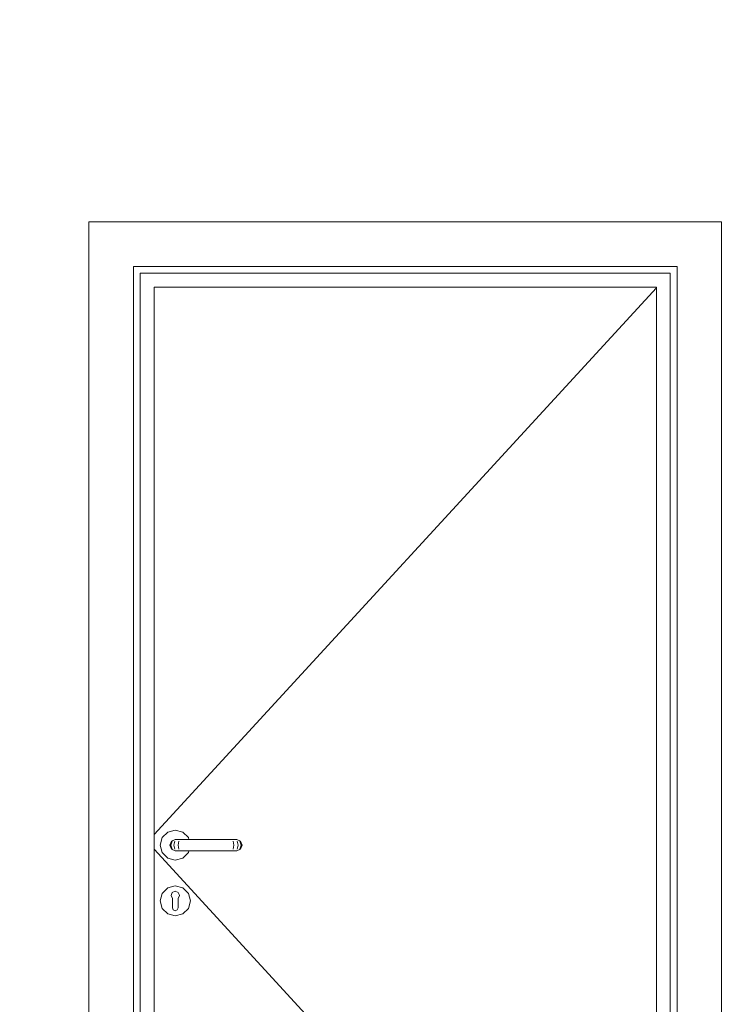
# Model space of a CAD drawing. Header units: millimetres. Extents: x 58537 to 97688, y -8921 to 14216.
# Tile 22 of 145: x 67134 to 68413, y 715 to 2479. Entities that reach past the tile are written whole.
import ezdxf

# ---------------------------------------------------------------- set-up
doc = ezdxf.new("R2010")
doc.units = ezdxf.units.MM
doc.header["$MEASUREMENT"] = 0
doc.linetypes.add('Wipeout_Contour', pattern=[1000, 0, -1000])
for name, color, linetype in [('Nowe_A-Wymiary-Zewnętrzne', 7, 'Continuous'), ('Nowe_A-Ściany-Działowe', 7, 'Continuous'), ('Nowe_Drzwi Archicad', 7, 'Continuous')]:
    doc.layers.add(name, color=color, linetype=linetype)
doc.layers.add('Nowe_A-Wymiary-Zewnętrzne_Nr_pióra__45', color=7, linetype='Continuous', lineweight=15, true_color=0x40a5ff)
doc.layers.add('Nowe_A-Wymiary-Zewnętrzne_Nr_pióra__85', color=7, linetype='Continuous', lineweight=13, true_color=0x80c2ff)
doc.layers.add('Nowe_A-Wymiary-Zewnętrzne_Nr_pióra__46', color=5, linetype='Continuous', lineweight=15)
doc.layers.add('Nowe_Drzwi Archicad_Nr_pióra__3', color=7, linetype='Continuous', lineweight=13)
doc.styles.add('STYL_AUTOMATYCZNY_2', font='arial.ttf')
doc.dimstyles.new('STYL_AUTOMATYCZNY__1', dxfattribs={"dimtxt": 125, "dimasz": 47.5, "dimexe": 0.18, "dimexo": 20, "dimgap": 0, "dimtad": 1, "dimdec": 1, "dimlfac": 0.1, "dimzin": 0, "dimdsep": 46, "dimtxsty": 'STYL_AUTOMATYCZNY_2', "dimblk": 'ARROWHEAD_11', "dimblk1": 'ARROWHEAD_11', "dimblk2": 'ARROWHEAD_11', "dimcen": 0.09, "dimclrd": 256, "dimclre": 256, "dimclrt": 5, "dimadec": 1, "dimazin": 0, "dimtfac": 1, "dimtdec": 4, "dimtmove": 0, "dimatfit": 3, "dimfxl": 0, "dimtolj": 1, "dimtzin": 0, "dimarcsym": 0})

# ---------------------------------------------------------------- blocks, each defined once
blk = doc.blocks.new('ElemPrzekroju_95')
at = {"color": 254, "linetype": 'Wipeout_Contour', "lineweight": 0, "ltscale": 678108.142473}
blk.add_wipeout([(65240.1, 2540), (65240.1, 0), (67258.1, 0), (67258.1, 2117), (68392.1, 2117), (68392.1, 0), (69016.1, 0), (69016.1, 2117), (69035.1, 2117), (69035.1, 2540)], dxfattribs=at).dxf.layer = 'Nowe_A-Ściany-Działowe'
blk = doc.blocks.new('ElemPrzekroju_97')
at = {"color": 254, "linetype": 'Wipeout_Contour', "lineweight": 0, "ltscale": 269437.526773}
blk.add_wipeout([(67350.1, 2025), (67338.1, 2037), (67338.1, 0), (67350.1, 0)], dxfattribs=at).dxf.layer = 'Nowe_Drzwi Archicad'
at = {"color": 254, "linetype": 'Wipeout_Contour', "lineweight": 0, "ltscale": 273284.664608}
blk.add_wipeout([(68300.1, 2025), (68300.1, 0), (68312.1, 0), (68312.1, 2037)], dxfattribs=at).dxf.layer = 'Nowe_Drzwi Archicad'
at = {"color": 254, "linetype": 'Wipeout_Contour', "lineweight": 0, "ltscale": 1281001.232659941}
blk.add_wipeout([(67386.1, 1000), (67389.7, 986.5), (67399.6, 976.6), (67413.1, 973), (67426.6, 976.6), (67436.5, 986.5), (67437.4, 990), (67413.1, 990), (67406, 992.9), (67403.1, 1000), (67406, 1007.1), (67413.1, 1010), (67428.1, 1010), (67437.4, 1010), (67436.5, 1013.5), (67426.6, 1023.4), (67413.1, 1027), (67399.6, 1023.4), (67389.7, 1013.5)], dxfattribs=at).dxf.layer = 'Nowe_Drzwi Archicad'
at = {"color": 254, "linetype": 'Wipeout_Contour', "lineweight": 0, "ltscale": 404577.586642}
blk.add_wipeout([(67420.5, 909.7), (67418.1, 904.4), (67418.1, 902.9), (67436.4, 913.4), (67426.5, 923.3), (67419.8, 911.6)], dxfattribs=at).dxf.layer = 'Nowe_Drzwi Archicad'
at = {"layer": 'Nowe_Drzwi Archicad_Nr_pióra__3', "color": 7, "linetype": 'Continuous', "lineweight": 13}
for p, q in [((67413.1, 1027), (67399.6, 1023.4)), ((67426.6, 1023.4), (67413.1, 1027)), ((67389.7, 1013.5), (67386.1, 1000)), ((67386.1, 1000), (67389.7, 986.5)), ((67399.6, 976.6), (67413.1, 973)), ((67413.1, 973), (67426.6, 976.6))]:
    blk.add_line(p, q, dxfattribs=at)
at = {"color": 254, "linetype": 'Wipeout_Contour', "lineweight": 0, "ltscale": 271421.903451}
blk.add_wipeout([(68312.1, 2037), (67338.1, 2037), (67350.1, 2025), (68300.1, 2025)], dxfattribs=at).dxf.layer = 'Nowe_Drzwi Archicad'
at = {"color": 254, "linetype": 'Wipeout_Contour', "lineweight": 0, "ltscale": 269509.655302}
blk.add_wipeout([(67350.1, 0), (67375.1, 0), (67375.1, 2000), (67350.1, 2000)], dxfattribs=at).dxf.layer = 'Nowe_Drzwi Archicad'
at = {"color": 254, "linetype": 'Wipeout_Contour', "lineweight": 0, "ltscale": 273208.851463}
blk.add_wipeout([(68275.1, 2000), (68275.1, 0), (68300.1, 0), (68300.1, 2000)], dxfattribs=at).dxf.layer = 'Nowe_Drzwi Archicad'
at = {"color": 254, "linetype": 'Wipeout_Contour', "lineweight": 0, "ltscale": 269650.843232}
blk.add_wipeout([(67403.1, 1000), (67406, 992.9), (67407.6, 992.9), (67404.8, 1000)], dxfattribs=at).dxf.layer = 'Nowe_Drzwi Archicad'
at = {"color": 254, "linetype": 'Wipeout_Contour', "lineweight": 0, "ltscale": 269736.882642}
blk.add_wipeout([(67418.1, 900), (67440, 900), (67436.4, 913.4), (67418.1, 902.9)], dxfattribs=at).dxf.layer = 'Nowe_Drzwi Archicad'
at = {"color": 254, "linetype": 'Wipeout_Contour', "lineweight": 0, "ltscale": 269256.399344}
blk.add_wipeout([(67258.1, 0), (67338.1, 0), (67338.1, 2037), (67258.1, 2117)], dxfattribs=at).dxf.layer = 'Nowe_Drzwi Archicad'
at = {"color": 254, "linetype": 'Wipeout_Contour', "lineweight": 0, "ltscale": 273471.40835}
blk.add_wipeout([(68392.1, 2117), (68312.1, 2037), (68312.1, 0), (68392.1, 0)], dxfattribs=at).dxf.layer = 'Nowe_Drzwi Archicad'
at = {"color": 254, "linetype": 'Wipeout_Contour', "lineweight": 0, "ltscale": 407128.781789}
blk.add_wipeout([(67350.1, 2025), (67350.1, 2000), (67375.1, 2000), (68275.1, 2000), (68300.1, 2000), (68300.1, 2025)], dxfattribs=at).dxf.layer = 'Nowe_Drzwi Archicad'
at = {"color": 254, "linetype": 'Wipeout_Contour', "lineweight": 0, "ltscale": 269670.966547}
blk.add_wipeout([(67406, 1007.1), (67407.6, 1007.1), (67414.2, 1010), (67413.1, 1010)], dxfattribs=at).dxf.layer = 'Nowe_Drzwi Archicad'
at = {"color": 254, "linetype": 'Wipeout_Contour', "lineweight": 0, "ltscale": 269669.953701}
blk.add_wipeout([(67407.6, 992.9), (67406, 992.9), (67413.1, 990), (67414.2, 990)], dxfattribs=at).dxf.layer = 'Nowe_Drzwi Archicad'
at = {"color": 254, "linetype": 'Wipeout_Contour', "lineweight": 0, "ltscale": 269750.937775}
blk.add_wipeout([(67436.5, 913.5), (67426.6, 923.4), (67426.5, 923.3), (67436.4, 913.4)], dxfattribs=at).dxf.layer = 'Nowe_Drzwi Archicad'
at = {"color": 254, "linetype": 'Wipeout_Contour', "lineweight": 0, "ltscale": 404541.070916}
blk.add_wipeout([(67426.5, 876.7), (67418.1, 891.3), (67418.1, 887.5), (67416.6, 884), (67413.1, 882.5), (67413.1, 873.1)], dxfattribs=at).dxf.layer = 'Nowe_Drzwi Archicad'
at = {"layer": 'Nowe_Drzwi Archicad_Nr_pióra__3', "color": 7, "linetype": 'Continuous', "lineweight": 13}
for p, q in [((67350.1, 0), (67350.1, 2025)), ((67350.1, 2025), (68300.1, 2025)), ((68300.1, 2025), (68300.1, 0)), ((67375.1, 0), (67375.1, 2000)), ((67375.1, 2000), (68275.1, 2000)), ((68275.1, 1998.9), (67375.1, 1019.1)), ((68275.1, 2000), (68275.1, 0))]:
    blk.add_line(p, q, dxfattribs=at)
at = {"color": 254, "linetype": 'Wipeout_Contour', "lineweight": 0, "ltscale": 271427.520697}
blk.add_wipeout([(68392.1, 2117), (67258.1, 2117), (67338.1, 2037), (68312.1, 2037)], dxfattribs=at).dxf.layer = 'Nowe_Drzwi Archicad'
at = {"color": 254, "linetype": 'Wipeout_Contour', "lineweight": 0, "ltscale": 269651.262792}
blk.add_wipeout([(67403.1, 1000), (67404.8, 1000), (67407.6, 1007.1), (67406, 1007.1)], dxfattribs=at).dxf.layer = 'Nowe_Drzwi Archicad'
at = {"color": 254, "linetype": 'Wipeout_Contour', "lineweight": 0, "ltscale": 337122.814729}
blk.add_wipeout([(67418.4, 915.1), (67419.8, 911.6), (67426.5, 923.3), (67413.1, 926.9), (67413.1, 917.4)], dxfattribs=at).dxf.layer = 'Nowe_Drzwi Archicad'
at = {"color": 254, "linetype": 'Wipeout_Contour', "lineweight": 0, "ltscale": 269722.962595}
blk.add_wipeout([(67418.1, 891.3), (67426.5, 876.7), (67436.4, 886.5), (67418.1, 897.1)], dxfattribs=at).dxf.layer = 'Nowe_Drzwi Archicad'
at = {"layer": 'Nowe_Drzwi Archicad_Nr_pióra__3', "color": 7, "linetype": 'Continuous', "lineweight": 13}
for p, q in [((67258.1, 2117), (67258.1, 0)), ((68392.1, 2117), (67258.1, 2117)), ((68392.1, 0), (68392.1, 2117)), ((67338.1, 0), (67338.1, 2037)), ((67338.1, 2037), (68312.1, 2037)), ((68312.1, 2037), (68312.1, 0))]:
    blk.add_line(p, q, dxfattribs=at)
at = {"color": 254, "linetype": 'Wipeout_Contour', "lineweight": 0, "ltscale": 269664.344513}
blk.add_wipeout([(67404.8, 1000), (67407.6, 992.9), (67412.4, 992.9), (67410.3, 1000)], dxfattribs=at).dxf.layer = 'Nowe_Drzwi Archicad'
at = {"color": 254, "linetype": 'Wipeout_Contour', "lineweight": 0, "ltscale": 269704.631151}
blk.add_wipeout([(67426.6, 923.4), (67413.1, 927), (67413.1, 926.9), (67426.5, 923.3)], dxfattribs=at).dxf.layer = 'Nowe_Drzwi Archicad'
at = {"color": 254, "linetype": 'Wipeout_Contour', "lineweight": 0, "ltscale": 269736.467566}
blk.add_wipeout([(67418.1, 897.1), (67436.4, 886.5), (67440, 900), (67418.1, 900)], dxfattribs=at).dxf.layer = 'Nowe_Drzwi Archicad'
at = {"color": 254, "linetype": 'Wipeout_Contour', "lineweight": 0, "ltscale": 269681.617552}
blk.add_wipeout([(67414.2, 1010), (67407.6, 1007.1), (67412.4, 1007.1), (67417.5, 1010)], dxfattribs=at).dxf.layer = 'Nowe_Drzwi Archicad'
at = {"color": 254, "linetype": 'Wipeout_Contour', "lineweight": 0, "ltscale": 269680.604745}
blk.add_wipeout([(67407.6, 992.9), (67414.2, 990), (67417.5, 990), (67412.4, 992.9)], dxfattribs=at).dxf.layer = 'Nowe_Drzwi Archicad'
at = {"color": 254, "linetype": 'Wipeout_Contour', "lineweight": 0, "ltscale": 337070.527304}
blk.add_wipeout([(67407.7, 915.1), (67413.1, 917.4), (67413.1, 926.9), (67399.6, 923.3), (67406.4, 911.6)], dxfattribs=at).dxf.layer = 'Nowe_Drzwi Archicad'
at = {"color": 254, "linetype": 'Wipeout_Contour', "lineweight": 0, "ltscale": 269777.254225}
blk.add_wipeout([(67440.1, 900), (67436.5, 913.5), (67436.4, 913.4), (67440, 900)], dxfattribs=at).dxf.layer = 'Nowe_Drzwi Archicad'
at = {"color": 254, "linetype": 'Wipeout_Contour', "lineweight": 0, "ltscale": 404485.11736}
blk.add_wipeout([(67413.1, 873.1), (67413.1, 882.5), (67409.5, 884), (67408.1, 887.5), (67408.1, 891.3), (67399.6, 876.7)], dxfattribs=at).dxf.layer = 'Nowe_Drzwi Archicad'
at = {"layer": 'Nowe_Drzwi Archicad_Nr_pióra__3', "color": 7, "linetype": 'Continuous', "lineweight": 13}
blk.add_line((67389.7, 986.5), (67399.6, 976.6), dxfattribs=at)
at = {"color": 254, "linetype": 'Wipeout_Contour', "lineweight": 0, "ltscale": 269664.764053}
blk.add_wipeout([(67407.6, 1007.1), (67404.8, 1000), (67410.3, 1000), (67412.4, 1007.1)], dxfattribs=at).dxf.layer = 'Nowe_Drzwi Archicad'
at = {"color": 254, "linetype": 'Wipeout_Contour', "lineweight": 0, "ltscale": 269650.7288}
blk.add_wipeout([(67413.1, 927), (67399.6, 923.4), (67399.6, 923.3), (67413.1, 926.9)], dxfattribs=at).dxf.layer = 'Nowe_Drzwi Archicad'
at = {"color": 254, "linetype": 'Wipeout_Contour', "lineweight": 0, "ltscale": 269701.946177}
blk.add_wipeout([(67413.1, 873), (67426.6, 876.6), (67426.5, 876.7), (67413.1, 873.1)], dxfattribs=at).dxf.layer = 'Nowe_Drzwi Archicad'
at = {"layer": 'Nowe_Drzwi Archicad_Nr_pióra__3', "color": 7, "linetype": 'Continuous', "lineweight": 13}
blk.add_line((67399.6, 1023.4), (67389.7, 1013.5), dxfattribs=at)
at = {"color": 254, "linetype": 'Wipeout_Contour', "lineweight": 0, "ltscale": 269689.978879}
blk.add_wipeout([(67418.4, 1000), (67410.3, 1000), (67412.4, 992.9), (67419.6, 992.9)], dxfattribs=at).dxf.layer = 'Nowe_Drzwi Archicad'
at = {"color": 254, "linetype": 'Wipeout_Contour', "lineweight": 0, "ltscale": 404453.11125}
blk.add_wipeout([(67405.6, 909.7), (67406.4, 911.6), (67399.6, 923.3), (67389.8, 913.4), (67408.1, 902.9), (67408.1, 904.4)], dxfattribs=at).dxf.layer = 'Nowe_Drzwi Archicad'
at = {"color": 254, "linetype": 'Wipeout_Contour', "lineweight": 0, "ltscale": 269748.972581}
blk.add_wipeout([(67426.6, 876.6), (67436.5, 886.5), (67436.4, 886.5), (67426.5, 876.7)], dxfattribs=at).dxf.layer = 'Nowe_Drzwi Archicad'
at = {"color": 254, "linetype": 'Wipeout_Contour', "lineweight": 0, "ltscale": 269701.67593}
blk.add_wipeout([(67417.5, 1010), (67412.4, 1007.1), (67419.6, 1007.1), (67422.3, 1010)], dxfattribs=at).dxf.layer = 'Nowe_Drzwi Archicad'
at = {"color": 254, "linetype": 'Wipeout_Contour', "lineweight": 0, "ltscale": 269700.663195}
blk.add_wipeout([(67419.6, 992.9), (67412.4, 992.9), (67417.5, 990), (67422.3, 990)], dxfattribs=at).dxf.layer = 'Nowe_Drzwi Archicad'
at = {"color": 254, "linetype": 'Wipeout_Contour', "lineweight": 0, "ltscale": 269603.686492}
blk.add_wipeout([(67399.6, 923.4), (67389.7, 913.5), (67389.8, 913.4), (67399.6, 923.3)], dxfattribs=at).dxf.layer = 'Nowe_Drzwi Archicad'
at = {"color": 254, "linetype": 'Wipeout_Contour', "lineweight": 0, "ltscale": 269628.40228}
blk.add_wipeout([(67408.1, 897.1), (67389.8, 886.5), (67399.6, 876.7), (67408.1, 891.3)], dxfattribs=at).dxf.layer = 'Nowe_Drzwi Archicad'
at = {"color": 254, "linetype": 'Wipeout_Contour', "lineweight": 0, "ltscale": 269776.535044}
blk.add_wipeout([(67436.5, 886.5), (67440.1, 900), (67440, 900), (67436.4, 886.5)], dxfattribs=at).dxf.layer = 'Nowe_Drzwi Archicad'
at = {"layer": 'Nowe_Drzwi Archicad_Nr_pióra__3', "color": 7, "linetype": 'Continuous', "lineweight": 13}
for p, q in [((67440.1, 900), (67436.5, 913.5)), ((67436.5, 886.5), (67440.1, 900))]:
    blk.add_line(p, q, dxfattribs=at)
at = {"color": 254, "linetype": 'Wipeout_Contour', "lineweight": 0, "ltscale": 269690.398381}
blk.add_wipeout([(67410.3, 1000), (67418.4, 1000), (67419.6, 1007.1), (67412.4, 1007.1)], dxfattribs=at).dxf.layer = 'Nowe_Drzwi Archicad'
at = {"color": 254, "linetype": 'Wipeout_Contour', "lineweight": 0, "ltscale": 269616.172233}
blk.add_wipeout([(67408.1, 902.9), (67389.8, 913.4), (67386.2, 900), (67408.1, 900)], dxfattribs=at).dxf.layer = 'Nowe_Drzwi Archicad'
at = {"color": 254, "linetype": 'Wipeout_Contour', "lineweight": 0, "ltscale": 269648.043327}
blk.add_wipeout([(67399.6, 876.6), (67413.1, 873), (67413.1, 873.1), (67399.6, 876.7)], dxfattribs=at).dxf.layer = 'Nowe_Drzwi Archicad'
at = {"layer": 'Nowe_Drzwi Archicad_Nr_pióra__3', "color": 7, "linetype": 'Continuous', "lineweight": 13}
for p, q in [((67406, 1007.1), (67403.1, 1000)), ((67407.6, 1007.1), (67404.8, 1000)), ((67403.1, 1000), (67406, 992.9)), ((67404.8, 1000), (67407.6, 992.9))]:
    blk.add_line(p, q, dxfattribs=at)
at = {"color": 254, "linetype": 'Wipeout_Contour', "lineweight": 0, "ltscale": 269721.823285}
blk.add_wipeout([(67418.4, 1000), (67419.6, 992.9), (67427.4, 992.9), (67427.1, 1000)], dxfattribs=at).dxf.layer = 'Nowe_Drzwi Archicad'
at = {"color": 254, "linetype": 'Wipeout_Contour', "lineweight": 0, "ltscale": 269615.756907}
blk.add_wipeout([(67408.1, 900), (67386.2, 900), (67389.8, 886.5), (67408.1, 897.1)], dxfattribs=at).dxf.layer = 'Nowe_Drzwi Archicad'
at = {"color": 254, "linetype": 'Wipeout_Contour', "lineweight": 0, "ltscale": 269727.279845}
blk.add_wipeout([(67419.6, 1007.1), (67427.4, 1007.1), (67428.1, 1010), (67422.3, 1010)], dxfattribs=at).dxf.layer = 'Nowe_Drzwi Archicad'
at = {"color": 254, "linetype": 'Wipeout_Contour', "lineweight": 0, "ltscale": 269726.267204}
blk.add_wipeout([(67427.4, 992.9), (67419.6, 992.9), (67422.3, 990), (67428.1, 990)], dxfattribs=at).dxf.layer = 'Nowe_Drzwi Archicad'
at = {"color": 254, "linetype": 'Wipeout_Contour', "lineweight": 0, "ltscale": 269576.107628}
blk.add_wipeout([(67389.7, 913.5), (67386.1, 900), (67386.2, 900), (67389.8, 913.4)], dxfattribs=at).dxf.layer = 'Nowe_Drzwi Archicad'
at = {"color": 254, "linetype": 'Wipeout_Contour', "lineweight": 0, "ltscale": 269601.720301}
blk.add_wipeout([(67389.7, 886.5), (67399.6, 876.6), (67399.6, 876.7), (67389.8, 886.5)], dxfattribs=at).dxf.layer = 'Nowe_Drzwi Archicad'
at = {"layer": 'Nowe_Drzwi Archicad_Nr_pióra__3', "color": 7, "linetype": 'Continuous', "lineweight": 13}
for p, q in [((67413.1, 990), (67414.2, 990)), ((67414.2, 990), (67417.5, 990))]:
    blk.add_line(p, q, dxfattribs=at)
at = {"color": 254, "linetype": 'Wipeout_Contour', "lineweight": 0, "ltscale": 269722.242741}
blk.add_wipeout([(67419.6, 1007.1), (67418.4, 1000), (67427.1, 1000), (67427.4, 1007.1)], dxfattribs=at).dxf.layer = 'Nowe_Drzwi Archicad'
at = {"color": 254, "linetype": 'Wipeout_Contour', "lineweight": 0, "ltscale": 809028.990382}
blk.add_wipeout([(67405.6, 909.7), (67408.1, 904.4), (67408.1, 887.5), (67409.5, 884), (67413.1, 882.5), (67416.6, 884), (67418.1, 887.5), (67418.1, 904.4), (67420.5, 909.7), (67418.4, 915.1), (67413.1, 917.4), (67407.7, 915.1)], dxfattribs=at).dxf.layer = 'Nowe_Drzwi Archicad'
at = {"color": 254, "linetype": 'Wipeout_Contour', "lineweight": 0, "ltscale": 269575.387948}
blk.add_wipeout([(67386.1, 900), (67389.7, 886.5), (67389.8, 886.5), (67386.2, 900)], dxfattribs=at).dxf.layer = 'Nowe_Drzwi Archicad'
at = {"layer": 'Nowe_Drzwi Archicad_Nr_pióra__3', "color": 7, "linetype": 'Continuous', "lineweight": 13}
for p, q in [((67413.1, 1010), (67406, 1007.1)), ((67412.4, 1007.1), (67410.3, 1000)), ((67413.1, 1010), (67414.2, 1010)), ((67414.2, 1010), (67417.5, 1010)), ((67406, 992.9), (67413.1, 990)), ((67410.3, 1000), (67412.4, 992.9)), ((67399.6, 923.4), (67389.7, 913.5)), ((67413.1, 927), (67399.6, 923.4)), ((67426.6, 923.4), (67413.1, 927)), ((67436.5, 913.5), (67426.6, 923.4)), ((67389.7, 913.5), (67386.1, 900)), ((67406.4, 911.6), (67405.6, 909.7)), ((67408.1, 904.4), (67405.6, 909.7)), ((67406.4, 911.6), (67407.7, 915.1)), ((67407.7, 915.1), (67413.1, 917.4)), ((67408.1, 902.9), (67408.1, 904.4)), ((67408.1, 902.9), (67408.1, 900)), ((67413.1, 917.4), (67418.4, 915.1)), ((67420.5, 909.7), (67418.1, 904.4)), ((67418.1, 904.4), (67418.1, 902.9)), ((67418.1, 902.9), (67418.1, 900)), ((67419.8, 911.6), (67418.4, 915.1)), ((67419.8, 911.6), (67420.5, 909.7)), ((67386.1, 900), (67389.7, 886.5)), ((67389.7, 886.5), (67399.6, 876.6)), ((67408.1, 900), (67408.1, 897.1)), ((67408.1, 897.1), (67408.1, 891.3)), ((67408.1, 891.3), (67408.1, 887.5)), ((67409.5, 884), (67408.1, 887.5)), ((67413.1, 882.5), (67409.5, 884)), ((67416.6, 884), (67413.1, 882.5)), ((67418.1, 887.5), (67416.6, 884)), ((67418.1, 900), (67418.1, 897.1)), ((67418.1, 897.1), (67418.1, 891.3)), ((67418.1, 891.3), (67418.1, 887.5)), ((67426.6, 876.6), (67436.5, 886.5)), ((67399.6, 876.6), (67413.1, 873)), ((67413.1, 873), (67426.6, 876.6))]:
    blk.add_line(p, q, dxfattribs=at)
at = {"color": 254, "linetype": 'Wipeout_Contour', "lineweight": 0, "ltscale": 269901.721799}
blk.add_wipeout([(67509.1, 1000), (67427.1, 1000), (67427.4, 992.9), (67508.8, 992.9)], dxfattribs=at).dxf.layer = 'Nowe_Drzwi Archicad'
at = {"color": 254, "linetype": 'Wipeout_Contour', "lineweight": 0, "ltscale": 269902.43887}
blk.add_wipeout([(67427.4, 1007.1), (67508.8, 1007.1), (67508.1, 1010), (67428.1, 1010)], dxfattribs=at).dxf.layer = 'Nowe_Drzwi Archicad'
at = {"color": 254, "linetype": 'Wipeout_Contour', "lineweight": 0, "ltscale": 269901.426884}
blk.add_wipeout([(67508.8, 992.9), (67427.4, 992.9), (67428.1, 990), (67508.1, 990)], dxfattribs=at).dxf.layer = 'Nowe_Drzwi Archicad'
at = {"layer": 'Nowe_Drzwi Archicad_Nr_pióra__3', "color": 7, "linetype": 'Continuous', "lineweight": 13}
for p, q in [((67417.5, 990), (67422.3, 990)), ((67422.3, 990), (67428.1, 990)), ((67436.5, 986.5), (67437.4, 990)), ((67426.6, 976.6), (67436.5, 986.5))]:
    blk.add_line(p, q, dxfattribs=at)
at = {"color": 254, "linetype": 'Wipeout_Contour', "lineweight": 0, "ltscale": 269902.140985}
blk.add_wipeout([(67427.1, 1000), (67509.1, 1000), (67508.8, 1007.1), (67427.4, 1007.1)], dxfattribs=at).dxf.layer = 'Nowe_Drzwi Archicad'
at = {"layer": 'Nowe_Drzwi Archicad_Nr_pióra__3', "color": 7, "linetype": 'Continuous', "lineweight": 13}
for p, q in [((67417.5, 1010), (67422.3, 1010)), ((67419.6, 1007.1), (67418.4, 1000)), ((67422.3, 1010), (67428.1, 1010)), ((67436.5, 1013.5), (67426.6, 1023.4)), ((67437.4, 1010), (67436.5, 1013.5)), ((67418.4, 1000), (67419.6, 992.9))]:
    blk.add_line(p, q, dxfattribs=at)
at = {"color": 254, "linetype": 'Wipeout_Contour', "lineweight": 0, "ltscale": 270081.620362}
blk.add_wipeout([(67509.1, 1000), (67508.8, 992.9), (67516.6, 992.9), (67517.7, 1000)], dxfattribs=at).dxf.layer = 'Nowe_Drzwi Archicad'
at = {"color": 254, "linetype": 'Wipeout_Contour', "lineweight": 0, "ltscale": 270077.597945}
blk.add_wipeout([(67513.8, 1010), (67508.1, 1010), (67508.8, 1007.1), (67516.6, 1007.1)], dxfattribs=at).dxf.layer = 'Nowe_Drzwi Archicad'
at = {"color": 254, "linetype": 'Wipeout_Contour', "lineweight": 0, "ltscale": 270076.586612}
blk.add_wipeout([(67508.1, 990), (67513.8, 990), (67516.6, 992.9), (67508.8, 992.9)], dxfattribs=at).dxf.layer = 'Nowe_Drzwi Archicad'
at = {"color": 254, "linetype": 'Wipeout_Contour', "lineweight": 0, "ltscale": 270082.039264}
blk.add_wipeout([(67508.8, 1007.1), (67509.1, 1000), (67517.7, 1000), (67516.6, 1007.1)], dxfattribs=at).dxf.layer = 'Nowe_Drzwi Archicad'
at = {"color": 254, "linetype": 'Wipeout_Contour', "lineweight": 0, "ltscale": 270113.464779}
blk.add_wipeout([(67517.7, 1000), (67516.6, 992.9), (67523.8, 992.9), (67525.9, 1000)], dxfattribs=at).dxf.layer = 'Nowe_Drzwi Archicad'
at = {"color": 254, "linetype": 'Wipeout_Contour', "lineweight": 0, "ltscale": 270103.201856}
blk.add_wipeout([(67518.7, 1010), (67513.8, 1010), (67516.6, 1007.1), (67523.8, 1007.1)], dxfattribs=at).dxf.layer = 'Nowe_Drzwi Archicad'
at = {"color": 254, "linetype": 'Wipeout_Contour', "lineweight": 0, "ltscale": 270102.190617}
blk.add_wipeout([(67513.8, 990), (67518.7, 990), (67523.8, 992.9), (67516.6, 992.9)], dxfattribs=at).dxf.layer = 'Nowe_Drzwi Archicad'
at = {"layer": 'Nowe_Drzwi Archicad_Nr_pióra__3', "color": 7, "linetype": 'Continuous', "lineweight": 13}
blk.add_line((67428.1, 990), (67508.1, 990), dxfattribs=at)
at = {"color": 254, "linetype": 'Wipeout_Contour', "lineweight": 0, "ltscale": 270113.883634}
blk.add_wipeout([(67523.8, 1007.1), (67516.6, 1007.1), (67517.7, 1000), (67525.9, 1000)], dxfattribs=at).dxf.layer = 'Nowe_Drzwi Archicad'
at = {"layer": 'Nowe_Drzwi Archicad_Nr_pióra__3', "color": 7, "linetype": 'Continuous', "lineweight": 13}
blk.add_line((67428.1, 1010), (67508.1, 1010), dxfattribs=at)
at = {"color": 254, "linetype": 'Wipeout_Contour', "lineweight": 0, "ltscale": 270139.099156}
blk.add_wipeout([(67525.9, 1000), (67523.8, 992.9), (67528.6, 992.9), (67531.4, 1000)], dxfattribs=at).dxf.layer = 'Nowe_Drzwi Archicad'
at = {"color": 254, "linetype": 'Wipeout_Contour', "lineweight": 0, "ltscale": 270123.260241}
blk.add_wipeout([(67518.7, 1010), (67523.8, 1007.1), (67528.6, 1007.1), (67521.9, 1010)], dxfattribs=at).dxf.layer = 'Nowe_Drzwi Archicad'
at = {"color": 254, "linetype": 'Wipeout_Contour', "lineweight": 0, "ltscale": 270122.249075}
blk.add_wipeout([(67523.8, 992.9), (67518.7, 990), (67521.9, 990), (67528.6, 992.9)], dxfattribs=at).dxf.layer = 'Nowe_Drzwi Archicad'
at = {"color": 254, "linetype": 'Wipeout_Contour', "lineweight": 0, "ltscale": 270139.517973}
blk.add_wipeout([(67523.8, 1007.1), (67525.9, 1000), (67531.4, 1000), (67528.6, 1007.1)], dxfattribs=at).dxf.layer = 'Nowe_Drzwi Archicad'
at = {"color": 254, "linetype": 'Wipeout_Contour', "lineweight": 0, "ltscale": 270152.600444}
blk.add_wipeout([(67528.6, 992.9), (67530.1, 992.9), (67533.1, 1000), (67531.4, 1000)], dxfattribs=at).dxf.layer = 'Nowe_Drzwi Archicad'
at = {"color": 254, "linetype": 'Wipeout_Contour', "lineweight": 0, "ltscale": 270133.911252}
blk.add_wipeout([(67523.1, 1010), (67521.9, 1010), (67528.6, 1007.1), (67530.1, 1007.1)], dxfattribs=at).dxf.layer = 'Nowe_Drzwi Archicad'
at = {"color": 254, "linetype": 'Wipeout_Contour', "lineweight": 0, "ltscale": 270132.900124}
blk.add_wipeout([(67521.9, 990), (67523.1, 990), (67530.1, 992.9), (67528.6, 992.9)], dxfattribs=at).dxf.layer = 'Nowe_Drzwi Archicad'
at = {"layer": 'Nowe_Drzwi Archicad_Nr_pióra__3', "color": 7, "linetype": 'Continuous', "lineweight": 13}
for p, q in [((67508.1, 1010), (67513.8, 1010)), ((67513.8, 1010), (67518.7, 1010)), ((67516.6, 1007.1), (67517.7, 1000)), ((67508.1, 990), (67513.8, 990)), ((67513.8, 990), (67518.7, 990)), ((67517.7, 1000), (67516.6, 992.9)), ((67518.7, 990), (67521.9, 990)), ((67521.9, 990), (67523.1, 990))]:
    blk.add_line(p, q, dxfattribs=at)
at = {"color": 254, "linetype": 'Wipeout_Contour', "lineweight": 0, "ltscale": 270153.019242}
blk.add_wipeout([(67530.1, 1007.1), (67528.6, 1007.1), (67531.4, 1000), (67533.1, 1000)], dxfattribs=at).dxf.layer = 'Nowe_Drzwi Archicad'
at = {"layer": 'Nowe_Drzwi Archicad_Nr_pióra__3', "color": 7, "linetype": 'Continuous', "lineweight": 13}
for p, q in [((67518.7, 1010), (67521.9, 1010)), ((67521.9, 1010), (67523.1, 1010)), ((67523.1, 1010), (67530.1, 1007.1)), ((67523.8, 1007.1), (67525.9, 1000)), ((67528.6, 1007.1), (67531.4, 1000)), ((67530.1, 1007.1), (67533.1, 1000)), ((68275.1, 13.1), (67375.1, 992.9)), ((67530.1, 992.9), (67523.1, 990)), ((67525.9, 1000), (67523.8, 992.9)), ((67531.4, 1000), (67528.6, 992.9)), ((67533.1, 1000), (67530.1, 992.9))]:
    blk.add_line(p, q, dxfattribs=at)
blk = doc.blocks.new('*D628')
at = {"layer": 'Nowe_A-Wymiary-Zewnętrzne_Nr_pióra__45', "linetype": 'Continuous', "lineweight": 15, "true_color": 0x40a5ff}
for points in [[(90247.8, 2200), (90248.7, 2195.2), (90251.4, 2191.2), (90255.5, 2188.5), (90260.3, 2187.5), (90265, 2188.5), (90269.1, 2191.2), (90271.8, 2195.2), (90272.8, 2200), (90271.8, 2204.8), (90269.1, 2208.8), (90265, 2211.5), (90260.3, 2212.5), (90255.5, 2211.5), (90251.4, 2208.8), (90248.7, 2204.8)], [(90247.8, 0), (90248.7, -4.8), (90251.4, -8.8), (90255.5, -11.5), (90260.3, -12.5), (90265, -11.5), (90269.1, -8.8), (90271.8, -4.8), (90272.8, 0), (90271.8, 4.8), (90269.1, 8.8), (90265, 11.5), (90260.3, 12.5), (90255.5, 11.5), (90251.4, 8.8), (90248.7, 4.8)]]:
    blk.add_hatch(color=161, dxfattribs=at).paths.add_polyline_path(points)
at = {"layer": 'Nowe_A-Wymiary-Zewnętrzne_Nr_pióra__45', "color": 161, "linetype": 'Continuous', "lineweight": 15, "true_color": 0x40a5ff}
for centre in [(90260.3, 2200), (90260.3, 0)]:
    blk.add_circle(centre, 12.5, dxfattribs=at)
at = {"layer": 'Nowe_A-Wymiary-Zewnętrzne_Nr_pióra__85', "color": 151, "linetype": 'Continuous', "lineweight": 13, "true_color": 0x80c2ff}
for p, q in [((90247.8, 2200), (90213.4, 2200)), ((90307.1, 2200), (90272.8, 2200)), ((90260.3, 12.5), (90260.3, 2187.5)), ((90247.8, 0), (90213.4, 0)), ((90307.1, 0), (90272.8, 0)), ((90260.3, -25), (90260.3, -12.5))]:
    blk.add_line(p, q, dxfattribs=at)
at = {"layer": 'Nowe_A-Wymiary-Zewnętrzne_Nr_pióra__46', "color": 5, "lineweight": 15, "char_height": 125, "attachment_point": 7, "rotation": 90, "style": 'STYL_AUTOMATYCZNY_2'}
for s, insert in [('\\A1;{\\pql;\\fArial|b0|i0|c238|p0;\\W1.000000;34,0}', (90235.3, 1853.9)), ('\\A1;{\\pql;\\fArial|b0|i0|c238|p0;\\W1.000000;220,0}', (90235.3, 718.7))]:
    blk.add_mtext(s, dxfattribs=dict(at, insert=insert))
blk = doc.blocks.new('ARROWHEAD_11')
at = {"color": 0, "linetype": 'Continuous', "lineweight": 0}
blk.add_line((0, 0), (-1, 0), dxfattribs=at)
at = {"color": 0, "linetype": 'Continuous', "lineweight": 0, "const_width": 0.25, "flags": 128}
blk.add_lwpolyline([(-0.125, 0, 1), (0.125, 0, 1)], format="xyb", close=True, dxfattribs=at)
blk = doc.blocks.new('*D629')
at = {"layer": 'Nowe_A-Wymiary-Zewnętrzne_Nr_pióra__45', "linetype": 'Continuous', "lineweight": 15, "true_color": 0x40a5ff}
for points in [[(90247.8, 2540), (90248.7, 2535.2), (90251.4, 2531.2), (90255.5, 2528.5), (90260.3, 2527.5), (90265, 2528.5), (90269.1, 2531.2), (90271.8, 2535.2), (90272.8, 2540), (90271.8, 2544.8), (90269.1, 2548.8), (90265, 2551.5), (90260.3, 2552.5), (90255.5, 2551.5), (90251.4, 2548.8), (90248.7, 2544.8)], [(90247.8, 2200), (90248.7, 2195.2), (90251.4, 2191.2), (90255.5, 2188.5), (90260.3, 2187.5), (90265, 2188.5), (90269.1, 2191.2), (90271.8, 2195.2), (90272.8, 2200), (90271.8, 2204.8), (90269.1, 2208.8), (90265, 2211.5), (90260.3, 2212.5), (90255.5, 2211.5), (90251.4, 2208.8), (90248.7, 2204.8)]]:
    blk.add_hatch(color=161, dxfattribs=at).paths.add_polyline_path(points)
at = {"layer": 'Nowe_A-Wymiary-Zewnętrzne_Nr_pióra__45', "color": 161, "linetype": 'Continuous', "lineweight": 15, "true_color": 0x40a5ff}
for centre in [(90260.3, 2540), (90260.3, 2200)]:
    blk.add_circle(centre, 12.5, dxfattribs=at)
at = {"layer": 'Nowe_A-Wymiary-Zewnętrzne_Nr_pióra__85', "color": 151, "linetype": 'Continuous', "lineweight": 13, "true_color": 0x80c2ff}
for p, q in [((90247.8, 2540), (90213.4, 2540)), ((90260.3, 2212.5), (90260.3, 2527.5)), ((90307.1, 2540), (90272.8, 2540)), ((90247.8, 2200), (90213.4, 2200)), ((90307.1, 2200), (90272.8, 2200))]:
    blk.add_line(p, q, dxfattribs=at)
at = {"layer": 'Nowe_A-Wymiary-Zewnętrzne_Nr_pióra__46', "color": 5, "lineweight": 15, "insert": (90091.5, 2478.2), "char_height": 125, "attachment_point": 7, "rotation": 90, "style": 'STYL_AUTOMATYCZNY_2'}
blk.add_mtext('\\A1;{\\pql;\\fArial|b0|i0|c238|p0;\\W1.000000;21,0}', dxfattribs=at)
blk = doc.blocks.new('*D644')
at = {"layer": 'Nowe_A-Wymiary-Zewnętrzne_Nr_pióra__45', "linetype": 'Continuous', "lineweight": 15, "true_color": 0x40a5ff}
for points in [[(93212.8, 2200), (93213.7, 2195.2), (93216.4, 2191.2), (93220.5, 2188.5), (93225.3, 2187.5), (93230, 2188.5), (93234.1, 2191.2), (93236.8, 2195.2), (93237.8, 2200), (93236.8, 2204.8), (93234.1, 2208.8), (93230, 2211.5), (93225.3, 2212.5), (93220.5, 2211.5), (93216.4, 2208.8), (93213.7, 2204.8)], [(93212.8, 0), (93213.7, -4.8), (93216.4, -8.8), (93220.5, -11.5), (93225.3, -12.5), (93230, -11.5), (93234.1, -8.8), (93236.8, -4.8), (93237.8, 0), (93236.8, 4.8), (93234.1, 8.8), (93230, 11.5), (93225.3, 12.5), (93220.5, 11.5), (93216.4, 8.8), (93213.7, 4.8)]]:
    blk.add_hatch(color=161, dxfattribs=at).paths.add_polyline_path(points)
at = {"layer": 'Nowe_A-Wymiary-Zewnętrzne_Nr_pióra__45', "color": 161, "linetype": 'Continuous', "lineweight": 15, "true_color": 0x40a5ff}
for centre in [(93225.3, 2200), (93225.3, 0)]:
    blk.add_circle(centre, 12.5, dxfattribs=at)
at = {"layer": 'Nowe_A-Wymiary-Zewnętrzne_Nr_pióra__85', "color": 151, "linetype": 'Continuous', "lineweight": 13, "true_color": 0x80c2ff}
for p, q in [((93212.8, 2200), (93178.4, 2200)), ((93272.1, 2200), (93237.8, 2200)), ((93225.3, 12.5), (93225.3, 2187.5)), ((93212.8, 0), (93178.4, 0)), ((93272.1, 0), (93237.8, 0))]:
    blk.add_line(p, q, dxfattribs=at)
at = {"layer": 'Nowe_A-Wymiary-Zewnętrzne_Nr_pióra__46', "color": 5, "lineweight": 15, "char_height": 125, "attachment_point": 7, "rotation": 90, "style": 'STYL_AUTOMATYCZNY_2'}
for s, insert in [('\\A1;{\\pql;\\fArial|b0|i0|c238|p0;\\W1.000000;220,0}', (93200.3, 1052.3)), ('\\A1;{\\pql;\\fArial|b0|i0|c238|p0;\\W1.000000;14,0}', (93200.3, 12.5))]:
    blk.add_mtext(s, dxfattribs=dict(at, insert=insert))
blk = doc.blocks.new('*D645')
at = {"layer": 'Nowe_A-Wymiary-Zewnętrzne_Nr_pióra__45', "linetype": 'Continuous', "lineweight": 15, "true_color": 0x40a5ff}
for points in [[(93212.8, 2570), (93213.7, 2565.2), (93216.4, 2561.2), (93220.5, 2558.5), (93225.3, 2557.5), (93230, 2558.5), (93234.1, 2561.2), (93236.8, 2565.2), (93237.8, 2570), (93236.8, 2574.8), (93234.1, 2578.8), (93230, 2581.5), (93225.3, 2582.5), (93220.5, 2581.5), (93216.4, 2578.8), (93213.7, 2574.8)], [(93212.8, 2200), (93213.7, 2195.2), (93216.4, 2191.2), (93220.5, 2188.5), (93225.3, 2187.5), (93230, 2188.5), (93234.1, 2191.2), (93236.8, 2195.2), (93237.8, 2200), (93236.8, 2204.8), (93234.1, 2208.8), (93230, 2211.5), (93225.3, 2212.5), (93220.5, 2211.5), (93216.4, 2208.8), (93213.7, 2204.8)]]:
    blk.add_hatch(color=161, dxfattribs=at).paths.add_polyline_path(points)
at = {"layer": 'Nowe_A-Wymiary-Zewnętrzne_Nr_pióra__45', "color": 161, "linetype": 'Continuous', "lineweight": 15, "true_color": 0x40a5ff}
for centre in [(93225.3, 2570), (93225.3, 2200)]:
    blk.add_circle(centre, 12.5, dxfattribs=at)
at = {"layer": 'Nowe_A-Wymiary-Zewnętrzne_Nr_pióra__85', "color": 151, "linetype": 'Continuous', "lineweight": 13, "true_color": 0x80c2ff}
for p, q in [((93212.8, 2570), (93178.4, 2570)), ((93272.1, 2570), (93237.8, 2570)), ((93225.3, 2212.5), (93225.3, 2557.5)), ((93212.8, 2200), (93178.4, 2200)), ((93272.1, 2200), (93237.8, 2200))]:
    blk.add_line(p, q, dxfattribs=at)
at = {"layer": 'Nowe_A-Wymiary-Zewnętrzne_Nr_pióra__46', "color": 5, "lineweight": 15, "char_height": 125, "attachment_point": 7, "rotation": 90, "style": 'STYL_AUTOMATYCZNY_2'}
for s, insert in [('\\A1;{\\pql;\\fArial|b0|i0|c238|p0;\\W1.000000;18,0}', (93056.5, 2493.2)), ('\\A1;{\\pql;\\fArial|b0|i0|c238|p0;\\W1.000000;37,0}', (93200.3, 2218.2))]:
    blk.add_mtext(s, dxfattribs=dict(at, insert=insert))
blk = doc.blocks.new('*D659')
at = {"layer": 'Nowe_A-Wymiary-Zewnętrzne_Nr_pióra__45', "linetype": 'Continuous', "lineweight": 15, "true_color": 0x40a5ff}
for points in [[(93474.8, 12846.4), (93475.7, 12841.6), (93478.4, 12837.5), (93482.5, 12834.8), (93487.3, 12833.9), (93492.1, 12834.8), (93496.1, 12837.5), (93498.8, 12841.6), (93499.8, 12846.4), (93498.8, 12851.2), (93496.1, 12855.2), (93492.1, 12857.9), (93487.3, 12858.9), (93482.5, 12857.9), (93478.4, 12855.2), (93475.7, 12851.2)], [(93474.8, 0), (93475.7, -4.8), (93478.4, -8.8), (93482.5, -11.5), (93487.3, -12.5), (93492.1, -11.5), (93496.1, -8.8), (93498.8, -4.8), (93499.8, 0), (93498.8, 4.8), (93496.1, 8.8), (93492.1, 11.5), (93487.3, 12.5), (93482.5, 11.5), (93478.4, 8.8), (93475.7, 4.8)]]:
    blk.add_hatch(color=161, dxfattribs=at).paths.add_polyline_path(points)
at = {"layer": 'Nowe_A-Wymiary-Zewnętrzne_Nr_pióra__45', "color": 161, "linetype": 'Continuous', "lineweight": 15, "true_color": 0x40a5ff}
for centre in [(93487.3, 12846.4), (93487.3, 0)]:
    blk.add_circle(centre, 12.5, dxfattribs=at)
at = {"layer": 'Nowe_A-Wymiary-Zewnętrzne_Nr_pióra__85', "color": 151, "linetype": 'Continuous', "lineweight": 13, "true_color": 0x80c2ff}
for p, q in [((93487.3, 12858.9), (93487.3, 12871.4)), ((93474.8, 12846.4), (93440.4, 12846.4)), ((93487.3, 12.5), (93487.3, 12833.9)), ((93534.2, 12846.4), (93499.8, 12846.4)), ((93474.8, 0), (93440.4, 0)), ((93534.2, 0), (93499.8, 0)), ((93487.3, -25), (93487.3, -12.5))]:
    blk.add_line(p, q, dxfattribs=at)
at = {"layer": 'Nowe_A-Wymiary-Zewnętrzne_Nr_pióra__46', "color": 5, "lineweight": 15, "insert": (93462.3, 6137.2), "char_height": 125, "attachment_point": 7, "rotation": 90, "style": 'STYL_AUTOMATYCZNY_2'}
blk.add_mtext('\\A1;{\\pql;\\fArial|b0|i0|c238|p0;\\W1.000000;1\xa0284,6}', dxfattribs=at)

msp = doc.modelspace()

# ---------------------------------------------------------------- block references
at = {"layer": 'Nowe_A-Ściany-Działowe', "lineweight": 0}
msp.add_blockref('ElemPrzekroju_95', (0, 0), dxfattribs=at)

# ---------------------------------------------------------------- next in the draw order: block references
at = {"layer": 'Nowe_Drzwi Archicad', "lineweight": 0}
msp.add_blockref('ElemPrzekroju_97', (0, 0), dxfattribs=at)

# ---------------------------------------------------------------- next in the draw order: dimensions: what is measured, and where the dimension line sits
at = {"layer": 'Nowe_A-Wymiary-Zewnętrzne', "color": 151, "linetype": 'Continuous', "lineweight": 13, "true_color": 0x80c2ff}
dim = msp.add_linear_dim(base=(93225.25, 2570), p1=(64770.07, 2200), p2=(63270.07, 2570), angle=90, dimstyle='STYL_AUTOMATYCZNY__1', dxfattribs=at)
dim.commit()
dim.dimension.update_dxf_attribs({"geometry": '*D645', "text_midpoint": (93137.75, 2380), "dimtype": 160, "text_rotation": 90})

# ---------------------------------------------------------------- next in the draw order: dimensions: what is measured, and where the dimension line sits
for base, p1, p2, picture, middle in [((93487.29, 12846.37), (64770.07, 0), (64717.21, 12846.37), '*D659', (93399.79, 6418.33)), ((90260.25, 2540), (65230.07, 2200), (65230.07, 2540), '*D629', (90172.75, 2015.67)), ((93225.25, 2200), (64770.07, 0), (64770.07, 2200), '*D644', (93137.75, 1261.72)), ((90260.25, 2200), (65240.07, 0), (65230.07, 2200), '*D628', (90172.75, 928.07))]:
    dim = msp.add_linear_dim(base=base, p1=p1, p2=p2, angle=90, dimstyle='STYL_AUTOMATYCZNY__1', dxfattribs=at)
    dim.commit()
    dim.dimension.update_dxf_attribs({"geometry": picture, "text_midpoint": middle, "dimtype": 160, "text_rotation": 90})

doc.saveas('drawing.dxf')
